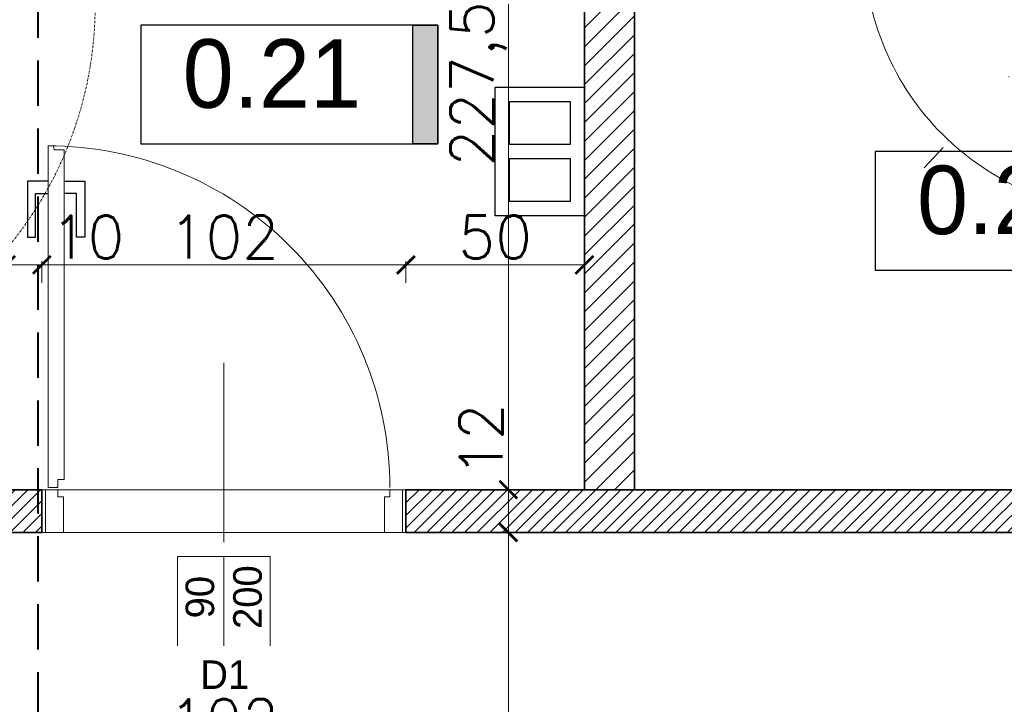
# Model space of a CAD drawing. Header units: millimetres. Extents: x -740 to 33545, y 5178 to 22494.
# Tile 175 of 256: x 9894 to 10170, y 10504 to 10696. Entities that reach past the tile are written whole.
import ezdxf
from ezdxf.lldxf.tags import DXFTag

# ---------------------------------------------------------------- set-up
doc = ezdxf.new("R2010")
doc.units = ezdxf.units.MM
doc.header["$MEASUREMENT"] = 0
for name, pattern in [('ACAD_ISO10W100', [18, 12, -3, 0, -3]), ('DASHDOT', [1, 0.5, -0.25, 0, -0.25]), ('DASHED', [19.05, 12.7, -6.35]), ('DIVIDE2', [0.625, 0.25, -0.125, 0, -0.125, 0, -0.125])]:
    doc.linetypes.add(name, pattern=pattern)
doc.layers.get('Defpoints').update_dxf_attribs({"color": 252})
for name, color, linetype, lineweight in [('## went', 20, 'DIVIDE2', 15), ('_IS_Nawiew', 5, 'Continuous', 20), ('_IS_POZA_ZAKRESEM', 2, 'DASHED', 40), ('A_istniejące ściany', 252, 'Continuous', 35), ('A_l.przekrojowa', 252, 'Continuous', 30), ('A_l.przerywana', 252, 'ICAD_ISO03W100', 9), ('A_opisy', 252, 'Continuous', 15), ('A_projektowane sciany', 252, 'Continuous', 35), ('l.przerywana', 252, 'ICAD_ISO03W100', 5), ('l.wypełnien', 252, 'Continuous', 5), ('szraf1', 252, 'Continuous', 5), ('wymiarowanie', 252, 'Continuous', 9)]:
    doc.layers.add(name, color=color, linetype=linetype, lineweight=lineweight)
doc.layers.add('## went NIEWID', color=51, linetype='DASHDOT', lineweight=15, plot=False)
doc.layers.add('stolarka', color=252, linetype='Continuous')
doc.layers.add('tabelki opis', color=252, linetype='Continuous')
doc.styles.add('styl2', font='simplex.shx')
tags = doc.linetypes.add('ICAD_ISO03W100', pattern=[30, 12, -18]).pattern_tags.tags
tags[6:7] = [DXFTag(74, 4), DXFTag(75, 0), DXFTag(340, '0'), DXFTag(46, 1.0), DXFTag(50, 0.0), DXFTag(44, 0.0), DXFTag(45, 0.0)]
tags[4:5] = [DXFTag(74, 4), DXFTag(75, 0), DXFTag(340, '0'), DXFTag(46, 1.0), DXFTag(50, 0.0), DXFTag(44, 0.0), DXFTag(45, 0.0)]
doc.dimstyles.new('Skala 1-50', dxfattribs={"dimtxt": 12, "dimasz": 5, "dimexe": 1, "dimexo": 1, "dimgap": 1.5, "dimtad": 1, "dimdec": 1, "dimrnd": 0.5, "dimtxsty": 'styl2', "dimblk": 'ARCHTICK', "dimcen": 5, "dimadec": 0, "dimazin": 0, "dimtfac": 1, "dimtdec": 1, "dimtmove": 1, "dimatfit": 3, "dimldrblk": 'ARCHTICK', "dimfxl": 0, "dimlwd": -1, "dimlwe": -1, "dimarcsym": 0})

# ---------------------------------------------------------------- blocks, each defined once
blk = doc.blocks.new('FOTEL-K')
at = {"linetype": 'ACAD_ISO10W100'}
for p, q in [((5.633, 7.569), (-5.633, -7.569)), ((7.569, -5.633), (-7.569, 5.633))]:
    blk.add_line(p, q, dxfattribs=at)
for p, q in [((0.222, 4.361), (4.187, 1.41)), ((-0.001, 2.861), (-0.108, 2.718)), ((0.798, 2.266), (-0.001, 2.861)), ((-0.108, 2.718), (0.638, 2.163)), ((1.629, 2.451), (1.412, 2.159)), ((1.062, 2.419), (5.201, -0.661)), ((1.827, 2.303), (1.61, 2.011)), ((-2.741, -0.82), (-2.635, -0.677)), ((-1.941, -1.415), (-2.741, -0.82)), ((-2.635, -0.677), (-1.889, -1.232)), ((6.591, -1.997), (5.367, -1.086)), ((-4.113, -1.465), (-0.148, -4.416)), ((5.289, -1.263), (2.729, -4.704)), ((6.489, -2.135), (5.265, -1.224)), ((2.127, -4.792), (-2.012, -1.712)), ((-1.663, -1.972), (-1.907, -2.301)), ((-1.465, -2.119), (-1.709, -2.448)), ((3.805, -5.74), (2.581, -4.829)), ((3.908, -5.603), (2.684, -4.692))]:
    blk.add_line(p, q)
for points in [[(4.297, 0.733), (4.246, 0.664, -0.414214), (4.065, 0.637), (-0.557, 4.077, -0.414214), (-0.584, 4.258), (-0.532, 4.327, -0.414214), (-0.352, 4.353), (4.271, 0.913, -0.414214)], [(6.473, -0.994), (6.427, -1.056, -0.414214), (6.307, -1.074), (5.103, -0.178, -0.414214), (5.085, -0.058), (5.132, 0.004, -0.414214), (5.252, 0.022), (6.456, -0.874, -0.414214)], [(0.556, -4.295), (0.505, -4.364, -0.414214), (0.324, -4.39), (-4.298, -0.95, -0.414214), (-4.325, -0.769), (-4.273, -0.7, -0.414214), (-4.093, -0.674), (0.53, -4.114, -0.414214)], [(2.811, -5.915), (2.857, -5.853, 0.414214), (2.839, -5.733), (1.636, -4.837, 0.414214), (1.515, -4.855), (1.469, -4.917, 0.414214), (1.487, -5.037), (2.691, -5.933, 0.414214)]]:
    blk.add_lwpolyline(points, format="xyb", close=True)
for points in [[(7.655, -2.789), (6.591, -1.997), (5.464, -3.512), (6.527, -4.304)], [(4.869, -6.532), (3.805, -5.74), (4.933, -4.225), (5.997, -5.017)]]:
    blk.add_lwpolyline(points, close=True)
blk.add_circle((0, 0), 8.291, dxfattribs=at)
for centre, radius, start, end in [((4.045, -3.01), 6.195, 118.7855, 167.9004), ((4.33, -3.223), 6.195, 118.7855, 167.9004), ((4.944, -1.006), 0.43, 323.343, 53.343), ((2.384, -4.447), 0.43, 233.343, 323.343)]:
    blk.add_arc(centre, radius, start, end)
blk = doc.blocks.new('_ArchTick')
at = {"color": 0, "linetype": 'ByBlock', "const_width": 0.15}
blk.add_lwpolyline([(-0.5, -0.5), (0.5, 0.5)], dxfattribs=at)
blk = doc.blocks.new('*D2242')
at = {"layer": 'Defpoints', "color": 0}
for p in [(10029.26, 10791.99), (10029.26, 10564.52), (10030.92, 10564.52)]:
    blk.add_point(p, dxfattribs=at)
at = {"layer": 'wymiarowanie', "color": 0}
for p, q in [((10030.26, 10791.99), (10031.92, 10791.99)), ((10030.92, 10791.99), (10030.92, 10564.52)), ((10030.26, 10564.52), (10031.92, 10564.52))]:
    blk.add_line(p, q, dxfattribs=at)
at = {"layer": 'wymiarowanie', "color": 0, "xscale": 5, "yscale": 5, "zscale": 5}
for p, rotation in [((10030.92, 10791.99), 90), ((10030.92, 10564.52), 270)]:
    blk.add_blockref('_ArchTick', p, dxfattribs=dict(at, rotation=rotation))
at = {"layer": 'wymiarowanie', "color": 0, "insert": (10022.58, 10678.26), "char_height": 12, "attachment_point": 5, "rotation": 90, "style": 'styl2'}
blk.add_mtext('227,5', dxfattribs=at)
blk = doc.blocks.new('*D2243')
at = {"layer": 'Defpoints', "color": 0}
for p in [(10029.26, 10564.52), (10030.92, 10552.52), (10055.83, 10552.52)]:
    blk.add_point(p, dxfattribs=at)
at = {"layer": 'wymiarowanie', "color": 0}
for p, q in [((10030.26, 10564.52), (10031.92, 10564.52)), ((10030.92, 10564.52), (10030.92, 10552.52)), ((10035.92, 10552.52), (10029.92, 10552.52))]:
    blk.add_line(p, q, dxfattribs=at)
at = {"layer": 'wymiarowanie', "color": 0, "xscale": 5, "yscale": 5, "zscale": 5}
for p, rotation in [((10030.92, 10564.52), 90), ((10030.92, 10552.52), 270)]:
    blk.add_blockref('_ArchTick', p, dxfattribs=dict(at, rotation=rotation))
at = {"layer": 'wymiarowanie', "color": 0, "insert": (10023.27, 10578.43), "char_height": 12, "attachment_point": 5, "rotation": 90, "style": 'styl2'}
blk.add_mtext('12', dxfattribs=at)
blk = doc.blocks.new('*D2244')
at = {"layer": 'Defpoints', "color": 0}
for p in [(10055.83, 10552.52), (10030.92, 10402.52), (10066.23, 10402.52)]:
    blk.add_point(p, dxfattribs=at)
at = {"layer": 'wymiarowanie', "color": 0}
for p, q in [((10035.92, 10552.52), (10029.92, 10552.52)), ((10030.92, 10552.52), (10030.92, 10402.52)), ((10035.92, 10402.52), (10029.92, 10402.52))]:
    blk.add_line(p, q, dxfattribs=at)
at = {"layer": 'wymiarowanie', "color": 0, "xscale": 5, "yscale": 5, "zscale": 5}
for p, rotation in [((10030.92, 10552.52), 90), ((10030.92, 10402.52), 270)]:
    blk.add_blockref('_ArchTick', p, dxfattribs=dict(at, rotation=rotation))
at = {"layer": 'wymiarowanie', "color": 0, "insert": (10023.12, 10477.52), "char_height": 12, "attachment_point": 5, "rotation": 90, "style": 'styl2'}
blk.add_mtext('150', dxfattribs=at)
blk = doc.blocks.new('*D2575')
at = {"layer": 'Defpoints', "color": 0}
for p in [(9900.23, 10627.51), (9890.23, 10564.52), (9900.23, 10564.52)]:
    blk.add_point(p, dxfattribs=at)
at = {"layer": 'wymiarowanie', "color": 0}
for p, q in [((9890.23, 10622.51), (9890.23, 10628.51)), ((9900.23, 10622.51), (9900.23, 10628.51)), ((9890.23, 10627.51), (9900.23, 10627.51))]:
    blk.add_line(p, q, dxfattribs=at)
at = {"layer": 'wymiarowanie', "color": 0, "xscale": 5, "yscale": 5, "zscale": 5, "rotation": 180}
blk.add_blockref('_ArchTick', (9890.23, 10627.51), dxfattribs=at)
at = {"layer": 'wymiarowanie', "color": 0, "xscale": 5, "yscale": 5, "zscale": 5}
blk.add_blockref('_ArchTick', (9900.23, 10627.51), dxfattribs=at)
at = {"layer": 'wymiarowanie', "color": 0, "insert": (9913.06, 10635.31), "char_height": 12, "attachment_point": 5, "style": 'styl2'}
blk.add_mtext('10', dxfattribs=at)
blk = doc.blocks.new('*D2576')
at = {"layer": 'Defpoints', "color": 0}
for p in [(10002.23, 10627.51), (9900.23, 10564.52), (10002.23, 10564.52)]:
    blk.add_point(p, dxfattribs=at)
at = {"layer": 'wymiarowanie', "color": 0}
for p, q in [((9900.23, 10622.51), (9900.23, 10628.51)), ((10002.23, 10622.51), (10002.23, 10628.51)), ((9900.23, 10627.51), (10002.23, 10627.51))]:
    blk.add_line(p, q, dxfattribs=at)
at = {"layer": 'wymiarowanie', "color": 0, "xscale": 5, "yscale": 5, "zscale": 5, "rotation": 180}
blk.add_blockref('_ArchTick', (9900.23, 10627.51), dxfattribs=at)
at = {"layer": 'wymiarowanie', "color": 0, "xscale": 5, "yscale": 5, "zscale": 5}
blk.add_blockref('_ArchTick', (10002.23, 10627.51), dxfattribs=at)
at = {"layer": 'wymiarowanie', "color": 0, "insert": (9951.23, 10635.31), "char_height": 12, "attachment_point": 5, "style": 'styl2'}
blk.add_mtext('102', dxfattribs=at)
blk = doc.blocks.new('*D2577')
at = {"layer": 'Defpoints', "color": 0}
for p in [(10052.23, 10627.51), (10002.23, 10564.52), (10052.23, 10564.52)]:
    blk.add_point(p, dxfattribs=at)
at = {"layer": 'wymiarowanie', "color": 0}
for p, q in [((10002.23, 10622.51), (10002.23, 10628.51)), ((10052.23, 10622.51), (10052.23, 10628.51)), ((10002.23, 10627.51), (10052.23, 10627.51))]:
    blk.add_line(p, q, dxfattribs=at)
at = {"layer": 'wymiarowanie', "color": 0, "xscale": 5, "yscale": 5, "zscale": 5, "rotation": 180}
blk.add_blockref('_ArchTick', (10002.23, 10627.51), dxfattribs=at)
at = {"layer": 'wymiarowanie', "color": 0, "xscale": 5, "yscale": 5, "zscale": 5}
blk.add_blockref('_ArchTick', (10052.23, 10627.51), dxfattribs=at)
at = {"layer": 'wymiarowanie', "color": 0, "insert": (10027.23, 10635.31), "char_height": 12, "attachment_point": 5, "style": 'styl2'}
blk.add_mtext('50', dxfattribs=at)
blk = doc.blocks.new('*D2586')
at = {"layer": 'Defpoints', "color": 0}
for p in [(9864.23, 10529.46), (9900.23, 10529.46), (9900.23, 10492)]:
    blk.add_point(p, dxfattribs=at)
at = {"layer": 'wymiarowanie', "color": 0}
for p, q in [((9864.23, 10497), (9864.23, 10491)), ((9900.23, 10497), (9900.23, 10491)), ((9864.23, 10492), (9900.23, 10492))]:
    blk.add_line(p, q, dxfattribs=at)
at = {"layer": 'wymiarowanie', "color": 0, "xscale": 5, "yscale": 5, "zscale": 5, "rotation": 180}
blk.add_blockref('_ArchTick', (9864.23, 10492), dxfattribs=at)
at = {"layer": 'wymiarowanie', "color": 0, "xscale": 5, "yscale": 5, "zscale": 5}
blk.add_blockref('_ArchTick', (9900.23, 10492), dxfattribs=at)
at = {"layer": 'wymiarowanie', "color": 0, "insert": (9882.23, 10499.8), "char_height": 12, "attachment_point": 5, "style": 'styl2'}
blk.add_mtext('36', dxfattribs=at)
blk = doc.blocks.new('*D2587')
at = {"layer": 'Defpoints', "color": 0}
for p in [(9900.23, 10529.46), (10002.23, 10529.46), (10002.23, 10492)]:
    blk.add_point(p, dxfattribs=at)
at = {"layer": 'wymiarowanie', "color": 0}
for p, q in [((9900.23, 10497), (9900.23, 10491)), ((10002.23, 10497), (10002.23, 10491)), ((9900.23, 10492), (10002.23, 10492))]:
    blk.add_line(p, q, dxfattribs=at)
at = {"layer": 'wymiarowanie', "color": 0, "xscale": 5, "yscale": 5, "zscale": 5, "rotation": 180}
blk.add_blockref('_ArchTick', (9900.23, 10492), dxfattribs=at)
at = {"layer": 'wymiarowanie', "color": 0, "xscale": 5, "yscale": 5, "zscale": 5}
blk.add_blockref('_ArchTick', (10002.23, 10492), dxfattribs=at)
at = {"layer": 'wymiarowanie', "color": 0, "insert": (9951.23, 10499.8), "char_height": 12, "attachment_point": 5, "style": 'styl2'}
blk.add_mtext('102', dxfattribs=at)
blk = doc.blocks.new('*D2588')
at = {"layer": 'Defpoints', "color": 0}
for p in [(10544.19, 10535.46), (10002.23, 10529.46), (10544.19, 10492)]:
    blk.add_point(p, dxfattribs=at)
at = {"layer": 'wymiarowanie', "color": 0}
for p, q in [((10002.23, 10497), (10002.23, 10491)), ((10544.19, 10497), (10544.19, 10491)), ((10002.23, 10492), (10544.19, 10492))]:
    blk.add_line(p, q, dxfattribs=at)
at = {"layer": 'wymiarowanie', "color": 0, "xscale": 5, "yscale": 5, "zscale": 5, "rotation": 180}
blk.add_blockref('_ArchTick', (10002.23, 10492), dxfattribs=at)
at = {"layer": 'wymiarowanie', "color": 0, "xscale": 5, "yscale": 5, "zscale": 5}
blk.add_blockref('_ArchTick', (10544.19, 10492), dxfattribs=at)
at = {"layer": 'wymiarowanie', "color": 0, "insert": (10273.21, 10499.8), "char_height": 12, "attachment_point": 5, "style": 'styl2'}
blk.add_mtext('542', dxfattribs=at)
blk = doc.blocks.new('erdrrer')
at = {"layer": '## went', "color": 5, "linetype": 'Continuous', "lineweight": 15}
for p, q in [((341343.16, 163325.05), (341331.68, 163331.67)), ((341331.68, 163331.67), (341338.31, 163320.2)), ((341331.68, 163331.67), (341338.31, 163320.2)), ((341364.32, 163325.05), (341375.8, 163331.67)), ((341375.8, 163331.67), (341369.17, 163320.2)), ((341375.8, 163331.67), (341369.17, 163320.2)), ((341338.31, 163320.2), (341343.16, 163325.05)), ((341338.31, 163320.2), (341343.16, 163325.05)), ((341346.65, 163316.7), (341340.73, 163322.62)), ((341360.83, 163316.7), (341366.75, 163322.62)), ((341369.17, 163320.2), (341364.32, 163325.05)), ((341369.17, 163320.2), (341364.32, 163325.05)), ((341346.82, 163316.53), (341346.82, 163316.53)), ((341346.65, 163302.53), (341340.73, 163296.61)), ((341346.82, 163302.7), (341346.82, 163302.7)), ((341360.66, 163302.7), (341360.66, 163302.7)), ((341360.83, 163302.53), (341366.75, 163296.61)), ((341338.31, 163299.03), (341331.68, 163287.56)), ((341343.16, 163294.18), (341338.31, 163299.03)), ((341343.16, 163294.18), (341338.31, 163299.03)), ((341364.32, 163294.18), (341369.17, 163299.03)), ((341364.32, 163294.18), (341369.17, 163299.03)), ((341369.17, 163299.03), (341375.8, 163287.56)), ((341331.68, 163287.56), (341343.16, 163294.18)), ((341331.68, 163287.56), (341343.16, 163294.18)), ((341375.8, 163287.56), (341364.32, 163294.18)), ((341375.8, 163287.56), (341364.32, 163294.18))]:
    blk.add_line(p, q, dxfattribs=at)
at = {"layer": '## went', "color": 5, "linetype": 'Continuous', "const_width": 0.0165}
for points in [[(341331.68, 163331.67), (341338.31, 163320.2), (341343.16, 163325.05)], [(341375.8, 163331.67), (341369.17, 163320.2), (341364.32, 163325.05)], [(341331.68, 163287.56), (341343.16, 163294.18), (341338.31, 163299.03)], [(341375.8, 163287.56), (341364.32, 163294.18), (341369.17, 163299.03)]]:
    blk.add_lwpolyline(points, close=True, dxfattribs=at)
at = {"layer": '## went', "color": 5, "lineweight": 30}
for radius in [7.45, 5.44]:
    blk.add_circle((341353.74, 163309.62), radius, dxfattribs=at)
at = {"layer": '## went', "color": 5, "lineweight": 15}
blk.add_point((341353.74, 163309.62), dxfattribs=at)
blk.add_point((341353.74, 163309.62), dxfattribs=at)
at = {"layer": '## went NIEWID'}
for radius in [100, 75, 50]:
    blk.add_circle((341353.74, 163309.62), radius, dxfattribs=at)

msp = doc.modelspace()

# ---------------------------------------------------------------- hatches: boundary and pattern name
at = {"layer": 'l.wypełnien'}
h = msp.add_hatch(dxfattribs=at)
h.set_pattern_fill('ANSI31', color=256, scale=30, style=0)
h.paths.add_polyline_path([(8887.19, 10284.84), (8887.19, 10539.8), (8932.19, 10539.8), (8932.19, 10402.52), (9059.57, 10402.52), (9368.19, 10402.52), (9394.23, 10402.52), (9416.72, 10402.52), (9416.72, 10359.34), (9405.31, 10359.34), (9376.25, 10359.34), (8932.19, 10359.34), (8932.19, 10284.84)])
h.paths.add_polyline_path([(9871.19, 10801.99), (9871.19, 10791.99), (9878.23, 10791.99), (9890.23, 10791.99), (10052.23, 10791.99), (10052.23, 10564.52), (10066.23, 10564.52), (10066.23, 10706), (10066.23, 10711.93), (10066.23, 10711.98), (10066.23, 10728.73), (10066.23, 10765.23), (10066.23, 10776), (10066.23, 10781.93), (10066.23, 10781.98), (10066.23, 10781.93), (10066.23, 10776), (10066.22, 10776), (10066.23, 10781.93), (10066.23, 10781.98), (10066.23, 10791.99), (10125.49, 10791.99), (10125.49, 10808.08), (10125.49, 10819.93), (10125.49, 10834.32), (10058.81, 10834.32), (9924.19, 10834.32), (9924.19, 10862.32), (9879.19, 10862.32), (9879.19, 10834.32), (9871.19, 10834.32), (9871.19, 10801.99)])
h.paths.add_polyline_path([(9570.47, 10794.52), (9731.23, 10794.52), (9731.23, 10731.52), (9748.23, 10731.52), (9748.23, 10793.99), (9768.19, 10793.99), (9768.19, 10801.99), (9781.19, 10801.99), (9781.19, 10834.32), (9769.78, 10834.32), (9645.19, 10834.32), (9645.19, 10833.52), (9604.19, 10833.52), (9570.47, 10833.52)])
h.paths.add_polyline_path([(9394.23, 10794.52), (9428.47, 10794.52), (9428.47, 10833.52), (9388.19, 10833.52), (9388.19, 10794.52), (9394.23, 10794.52)])
h.paths.add_polyline_path([(9428.47, 10794.52), (9428.47, 10833.52), (9448.47, 10833.52), (9448.47, 10794.52)])
h.paths.add_polyline_path([(9550.47, 10794.52), (9570.47, 10794.52), (9570.47, 10833.52), (9550.47, 10833.52)])
h.paths.add_polyline_path([(9368.19, 10794.52), (9388.19, 10794.52), (9388.19, 10833.52), (9368.19, 10833.52)])
h.paths.add_polyline_path([(9604.19, 10833.52), (9604.19, 10849.32), (9645.19, 10849.32), (9645.19, 10833.52)])
h.paths.add_polyline_path([(9368.19, 10422.52), (9368.19, 10402.52), (9394.23, 10402.52), (9394.23, 10422.52)])
h.paths.add_polyline_path([(9368.19, 10774.52), (9394.23, 10774.52), (9394.23, 10794.52), (9368.19, 10794.52)])
h = msp.add_hatch(dxfattribs=at)
h.set_pattern_fill('ANSI31', color=256, scale=20, style=0)
h.paths.add_polyline_path([(9636.23, 10592.52), (9636.23, 10604.52), (9443.47, 10604.52), (9443.47, 10794.52), (9431.47, 10794.52), (9431.47, 10604.52), (9394.23, 10604.52), (9394.23, 10592.52)])
h.paths.add_polyline_path([(9864.23, 10552.52), (9864.23, 10564.52), (9878.23, 10564.52), (9878.23, 10791.99), (9890.23, 10791.99), (9890.23, 10564.52), (9900.23, 10564.52), (9900.23, 10552.52)])
h.paths.add_polyline_path([(9731.23, 10604.52), (9731.23, 10592.52), (9736.23, 10592.52), (9736.23, 10516.52), (9748.23, 10516.52), (9748.23, 10552.52), (9762.23, 10552.52), (9762.23, 10564.52), (9748.23, 10564.52), (9748.23, 10604.52)])
h.paths.add_polyline_path([(9368.19, 10604.52), (9368.19, 10592.52), (9394.23, 10592.52), (9394.23, 10604.52)])
h.paths.add_polyline_path([(9748.23, 10402.52), (9748.23, 10414.52), (9736.23, 10414.52), (9736.23, 10402.52)])
h = msp.add_hatch(dxfattribs=at)
h.set_pattern_fill('ANSI31', color=256, scale=20, style=0)
h.paths.add_polyline_path([(10002.23, 10552.52), (10002.23, 10564.52), (10182.4, 10564.52), (10259.5, 10564.52), (10280.43, 10564.52), (10280.43, 10627.26), (10292.43, 10627.26), (10292.43, 10564.52), (10316.23, 10564.52), (10316.23, 10552.52)])
h.paths.add_polyline_path([(10544.19, 10552.52), (10544.19, 10564.52), (10316.23, 10564.52), (10292.43, 10564.52), (10316.23, 10564.52), (10316.23, 10564.52), (10316.23, 10552.52)])
h.paths.add_polyline_path([(10280.43, 10791.99), (10280.43, 10729.26), (10292.43, 10729.26), (10292.43, 10791.99)])
at = {"layer": 'tabelki opis'}
msp.add_hatch(color=256, dxfattribs=at).paths.add_polyline_path([(10011.13, 10661.43), (10011.13, 10694.7), (10004.16, 10694.7), (10004.16, 10661.43)])

# ---------------------------------------------------------------- linework, layer by layer
at = {"layer": '_IS_POZA_ZAKRESEM'}
msp.add_line((9899.13, 10818.16), (9899.13, 10380.33), dxfattribs=at)
at = {"layer": 'A_istniejące ściany'}
for points in [[(10052.23, 10564.52), (10052.23, 10791.99)], [(10066.23, 10564.52), (10066.23, 10791.99)]]:
    msp.add_lwpolyline(points, dxfattribs=at)
at = {"layer": 'A_l.przekrojowa'}
msp.add_lwpolyline([(10052.23, 10641.28), (10027.23, 10641.28), (10027.23, 10677.28), (10052.23, 10677.28)], close=True, dxfattribs=at)
at = {"layer": 'A_l.przekrojowa', "ltscale": 0.3}
for points in [[(10048.23, 10661.28), (10031.23, 10661.28), (10031.23, 10673.28), (10048.23, 10673.28)], [(10048.23, 10645.28), (10031.23, 10645.28), (10031.23, 10657.28), (10048.23, 10657.28)]]:
    msp.add_lwpolyline(points, close=True, dxfattribs=at)
at = {"layer": 'A_l.przerywana', "ltscale": 0.3}
for points in [[(9900.23, 10564.52), (9900.23, 10552.52)], [(10002.23, 10552.52), (10002.23, 10564.52)]]:
    msp.add_lwpolyline(points, dxfattribs=at)
at = {"layer": 'A_opisy'}
msp.add_line((9951.23, 10545.11), (9951.23, 10600.11), dxfattribs=at)
at = {"layer": 'A_projektowane sciany'}
for p, q in [((9900.23, 10564.52), (9900.23, 10552.52)), ((10002.23, 10564.52), (10002.23, 10552.52))]:
    msp.add_line(p, q, dxfattribs=at)
for points in [[(9900.23, 10564.52), (9890.23, 10564.52)], [(10280.43, 10564.52), (10002.23, 10564.52)], [(9900.23, 10552.52), (9864.23, 10552.52)], [(10544.19, 10552.52), (10002.23, 10552.52)]]:
    msp.add_lwpolyline(points, dxfattribs=at)
at = {"layer": 'l.przerywana', "ltscale": 0.3}
for points in [[(10002.23, 10564.52), (9900.23, 10564.52)], [(10002.23, 10552.52), (9900.23, 10552.52)]]:
    msp.add_lwpolyline(points, dxfattribs=at)
at = {"layer": 'stolarka', "lineweight": 9}
for points in [[(9904.76, 10565.1), (9901.98, 10565.1), (9901.98, 10660.87), (9903.48, 10660.85), (9903.66, 10659.71), (9906.5, 10659.71), (9906.5, 10567.4), (9904.76, 10567.4), (9904.76, 10565.1)], [(9906.28, 10562.55), (9904.76, 10562.55), (9904.76, 10564.52), (9901.23, 10564.52), (9901.23, 10552.52), (9906.28, 10552.52), (9906.28, 10562.55)], [(9996.23, 10562.55), (9997.74, 10562.55), (9997.74, 10564.52), (10001.28, 10564.52), (10001.28, 10552.52), (9996.23, 10552.52), (9996.23, 10562.55)]]:
    msp.add_lwpolyline(points, dxfattribs=at)
at = {"layer": 'stolarka'}
for points in [[(9901.98, 10650.95), (9896.17, 10650.95), (9896.17, 10635.29), (9898.49, 10635.29), (9898.49, 10647.47), (9901.98, 10647.47)], [(9906.5, 10650.95), (9912.3, 10650.95), (9912.3, 10635.29), (9909.98, 10635.29), (9909.98, 10647.47), (9906.5, 10647.47)]]:
    msp.add_lwpolyline(points, dxfattribs=at)
at = {"layer": 'stolarka', "linetype": 'ICAD_ISO03W100', "lineweight": 13, "ltscale": 0.3}
msp.add_arc((9901.97, 10565.1), 95.77, 0.0003, 90.0531, dxfattribs=at)
at = {"layer": 'tabelki opis'}
for points in [[(10011.13, 10694.7), (9927.97, 10694.7), (9927.97, 10661.43), (10011.13, 10661.43), (10011.13, 10694.7)], [(10216.85, 10659.28), (10133.69, 10659.28), (10133.69, 10626.02), (10216.85, 10626.02), (10216.85, 10659.28)]]:
    msp.add_lwpolyline(points, dxfattribs=at)
msp.add_lwpolyline([(10011.13, 10661.43), (10004.16, 10661.43), (10004.16, 10694.7), (10011.13, 10694.7)], close=True, dxfattribs=at)

# ---------------------------------------------------------------- block references
at = {"layer": '_IS_Nawiew', "xscale": 1.0688, "yscale": 1.0688, "zscale": 1.0688}
msp.add_blockref('erdrrer', (-355030.57, -163844.81), dxfattribs=at)
at = {"layer": 'szraf1', "linetype": 'ByBlock', "xscale": -9.036144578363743, "yscale": 9.03614457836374, "zscale": 9.036144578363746, "rotation": 190.3790015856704}
msp.add_blockref('FOTEL-K', (10205.51, 10717.07), dxfattribs=at)

# ---------------------------------------------------------------- texts
at = {"layer": 'tabelki opis', "attachment_point": 1}
for s, insert, char_height, width in [('{\\fCentury Gothic|b0|i0|c238|p34;0.21}', (9939.69, 10690.74), 19.2, 56.7), ('\\pi41.25440;{\\fCentury Gothic|b0|i1|c238|p34;ZMYWALNIA}', (9520.31, 10657.55), 10.24, 164.736), ('{\\fCentury Gothic|b0|i0|c238|p34;0.20}', (10145.42, 10655.33), 19.2, 56.7)]:
    msp.add_mtext(s, dxfattribs=dict(at, insert=insert, char_height=char_height, width=width))
at = {"layer": 'wymiarowanie', "insert": (5416.61, 10685.24), "char_height": 12, "width": 621.5287, "attachment_point": 1}
msp.add_mtext('\\pi202.60874;{\\fCentury Gothic|b0|i0|c238|p34;Pokrycie dachowe projektowana blachodachówka}\\P\\pi470.78474;{\\fCentury Gothic|b0|i0|c238|p34;w kolorze RAL 7016}', dxfattribs=at)

# ---------------------------------------------------------------- dimensions: what is measured, and where the dimension line sits
at = {"layer": 'wymiarowanie'}
for base, p1, p2, picture, middle in [((10030.92, 10564.52), (10029.26, 10791.99), (10029.26, 10564.52), '*D2242', (10022.58, 10678.26)), ((10030.92, 10402.52), (10055.83, 10552.52), (10066.23, 10402.52), '*D2244', (10023.12, 10477.52))]:
    dim = msp.add_linear_dim(base=base, p1=p1, p2=p2, angle=90, dimstyle='Skala 1-50', dxfattribs=at)
    dim.commit()
    dim.dimension.update_dxf_attribs({"geometry": picture, "text_midpoint": middle})
dim = msp.add_linear_dim(base=(9900.23, 10627.51), p1=(9890.23, 10564.52), p2=(9900.23, 10564.52), dimstyle='Skala 1-50', dxfattribs=at)
dim.commit()
dim.dimension.update_dxf_attribs({"geometry": '*D2575', "text_midpoint": (9913.06, 10627.51), "dimtype": 160})
for base, p1, p2, picture, middle in [((10002.23, 10627.51), (9900.23, 10564.52), (10002.23, 10564.52), '*D2576', (9951.23, 10635.31)), ((10052.23, 10627.51), (10002.23, 10564.52), (10052.23, 10564.52), '*D2577', (10027.23, 10635.31)), ((10544.19, 10492), (10002.23, 10529.46), (10544.19, 10535.46), '*D2588', (10273.21, 10499.8)), ((9900.23, 10492), (9864.23, 10529.46), (9900.23, 10529.46), '*D2586', (9882.23, 10499.8))]:
    dim = msp.add_linear_dim(base=base, p1=p1, p2=p2, dimstyle='Skala 1-50', dxfattribs=at)
    dim.commit()
    dim.dimension.update_dxf_attribs({"geometry": picture, "text_midpoint": middle})
dim = msp.add_linear_dim(base=(10030.92, 10552.52), p1=(10029.26, 10564.52), p2=(10055.83, 10552.52), angle=90, dimstyle='Skala 1-50', dxfattribs=at)
dim.commit()
dim.dimension.update_dxf_attribs({"geometry": '*D2243', "text_midpoint": (10030.92, 10578.43), "dimtype": 160})

# ---------------------------------------------------------------- next in the draw order: texts
at = {"layer": 'A_opisy', "ltscale": 0.3, "insert": (9951.23, 10532.82), "char_height": 8, "width": 26, "attachment_point": 5, "rotation": 90, "bg_fill": 2}
msp.add_mtext('\\pi3.19200;{\\fCentury Gothic|b0|i0|c238|p0;90}\\P{\\fCentury Gothic|b0|i0|c238|p0;200}', dxfattribs=at)

# ---------------------------------------------------------------- next in the draw order: linework, layer by layer
at = {"layer": 'A_opisy', "ltscale": 0.3}
for points in [[(9951.23, 10545.82), (9951.23, 10519.82), (9938.23, 10519.82), (9938.23, 10545.82)], [(9964.23, 10545.82), (9964.23, 10519.82), (9951.23, 10519.82), (9951.23, 10545.82)]]:
    msp.add_lwpolyline(points, close=True, dxfattribs=at)
at = {"layer": 'A_opisy', "lineweight": 30, "ltscale": 0.3}
msp.add_lwpolyline([(9938.23, 10519.82), (9964.23, 10519.82), (9964.23, 10506.82), (9938.23, 10506.82)], close=True, dxfattribs=at)

# ---------------------------------------------------------------- next in the draw order: texts
at = {"layer": 'A_opisy', "ltscale": 0.3, "insert": (9951.48, 10512.7), "char_height": 8, "width": 26, "attachment_point": 5, "bg_fill": 2}
msp.add_mtext('{\\fCentury Gothic|b0|i0|c238|p0;D1}', dxfattribs=at)

# ---------------------------------------------------------------- next in the draw order: dimensions: what is measured, and where the dimension line sits
at = {"layer": 'wymiarowanie'}
dim = msp.add_linear_dim(base=(10002.23, 10492), p1=(9900.23, 10529.46), p2=(10002.23, 10529.46), dimstyle='Skala 1-50', dxfattribs=at)
dim.commit()
dim.dimension.update_dxf_attribs({"geometry": '*D2587', "text_midpoint": (9951.23, 10499.8)})

doc.saveas('drawing.dxf')
